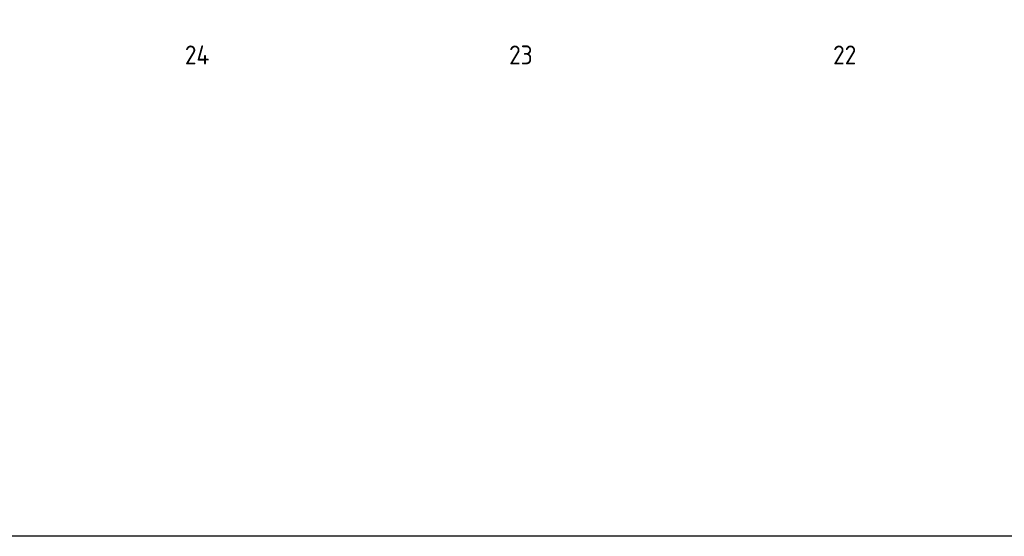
# Model space of a CAD drawing. Header units: millimetres. Extents: x 20872 to 297961, y -293704 to 213007.
# Tile 132 of 256: x 86219 to 99901, y -37617 to -30429. Entities that reach past the tile are written whole.
import ezdxf
from ezdxf.enums import TextEntityAlignment as Align
from ezdxf.xclip import XClip

# ---------------------------------------------------------------- set-up
doc = ezdxf.new("R2010")
doc.units = ezdxf.units.MM
doc.header["$LTSCALE"] = 100
doc.header["$XCLIPFRAME"] = 2
doc.layers.get('Defpoints').update_dxf_attribs({"color": 181})
for name, color, linetype in [('A--L$7--_stramien', 1, 'Continuous'), ('A--T$7--_stramien', 7, 'Continuous'), ('XREFS', 9, 'Continuous')]:
    doc.layers.add(name, color=color, linetype=linetype)
doc.styles.add('BRON standaard', font='isocp.shx')
doc.styles.add('BURO maatvoering', font='isocp.shx')

# ---------------------------------------------------------------- blocks, each defined once
blk = doc.blocks.new('AL_stramlab_01_P03_BV')
at = {"color": 4, "linetype": 'Continuous', "lineweight": -2, "style": 'BRON standaard'}
blk.add_attdef('LABEL', text='', height=350, dxfattribs=at).set_placement((0, 0), align=Align.MIDDLE_CENTER)
blk = doc.blocks.new('stramienlijnen_1')
at = {"layer": 'A--T$7--_stramien', "color": 7, "linetype": 'Continuous', "lineweight": -3}
ref = blk.add_blockref('AL_stramlab_01_P03_BV', (88684.5, -5000), dxfattribs=dict(at, xscale=75, yscale=75, zscale=75))
ref.add_attrib('LABEL', '24', dxfattribs={"layer": '0', "color": 4, "linetype": 'Continuous', "lineweight": -2, "height": 262.5, "style": 'BURO maatvoering'}).set_placement((88684.5, -5000), align=Align.MIDDLE_CENTER)
ref = blk.add_blockref('AL_stramlab_01_P03_BV', (93184.5, -5000), dxfattribs=dict(at, xscale=75, yscale=75, zscale=75))
ref.add_attrib('LABEL', '23', dxfattribs={"layer": '0', "color": 4, "linetype": 'Continuous', "lineweight": -2, "height": 262.5, "style": 'BURO maatvoering'}).set_placement((93184.5, -5000), align=Align.MIDDLE_CENTER)
ref = blk.add_blockref('AL_stramlab_01_P03_BV', (97684.5, -5000), dxfattribs=dict(at, xscale=75, yscale=75, zscale=75))
ref.add_attrib('LABEL', '22', dxfattribs={"layer": '0', "color": 4, "linetype": 'Continuous', "lineweight": -2, "height": 262.5, "style": 'BURO maatvoering'}).set_placement((97684.5, -5000), align=Align.MIDDLE_CENTER)
blk = doc.blocks.new('2016-01-28 101 1e verdieping bestaand')
at = {"layer": 'A--L$7--_stramien'}
blk.add_blockref('stramienlijnen_1', (0, 0), dxfattribs=at)

msp = doc.modelspace()

# ---------------------------------------------------------------- linework, layer by layer
at = {"layer": 'Defpoints'}
msp.add_lwpolyline([(116766, 3849), (164491, -12477), (179860, -12477), (179860, -37617), (20872, -37617), (20872, 56343), (116766, 56343)], close=True, dxfattribs=at)

# ---------------------------------------------------------------- block references
at = {"layer": 'XREFS', "color": 31, "true_color": 0xdec496}
ref = msp.add_blockref('2016-01-28 101 1e verdieping bestaand', (-1, -25920), dxfattribs=at)
XClip(ref).set_block_clipping_path([(116767.0762143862, 29769.3836009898), (164491.5066313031, 13442.9004429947), (179861.0762143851, 13442.9004429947), (179861.0762143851, -11696.8579780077), (20873.0762143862, -11696.8579780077), (20873.0762143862, 82263.1420219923), (116767.0762143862, 82263.1420219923)])

doc.saveas('drawing.dxf')
